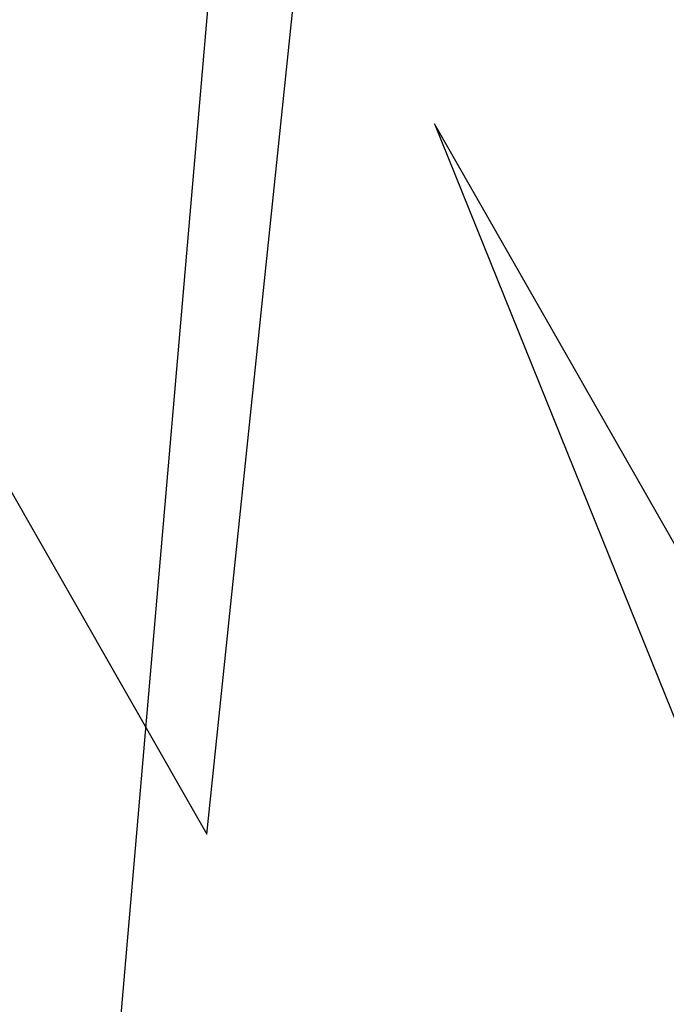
# Model space of a CAD drawing. Header units: millimetres. Extents: x 22 to 177, y -71 to 54.
# Tile 96 of 256: x 66.014 to 66.355, y -49.951 to -49.43. Entities that reach past the tile are written whole.
import ezdxf

# ---------------------------------------------------------------- set-up
doc = ezdxf.new("R2010")
doc.units = ezdxf.units.MM
doc.header["$LTSCALE"] = 25.4
doc.layers.get('0').update_dxf_attribs({"true_color": 0xff5454})

# ---------------------------------------------------------------- blocks, each defined once
blk = doc.blocks.new('PROFILE-IRIS-LED-20W-9004-9005-9006-9007.STL#2')
at = {"color": 18, "true_color": 0x000000}
mesh = blk.add_polyface(dxfattribs=at)
corners = [(66.6004, -45.17748, 12.56817), (65.68646, -49.11456, 16.75307), (66.11247, -49.86066, 15.70566), (66.17439, -44.43139, 13.61558)]
mesh.append_faces([[corners[k] for k in face] for face in [(0, 1, 2), (1, 0, 3)]], dxfattribs={"vtx0": -1, "color": 18})
mesh = blk.add_polyface(dxfattribs=at)
corners = [(66.32552, -46.96076, 10.67088), (65.59905, -51.08456, 14.63729), (65.92107, -51.64851, 13.84558), (66.00351, -46.3968, 11.46259)]
mesh.append_faces([[corners[k] for k in face] for face in [(0, 1, 2), (1, 0, 3)]], dxfattribs={"vtx0": -1, "color": 18})
at = {"color": 7, "true_color": 0xffffff}
mesh = blk.add_polyface(dxfattribs=at)
corners = [(68.14826, -49.25484, 45.37827), (66.87609, -48.88508, 41.10532), (68.99733, -50.74185, 43.29072), (66.02702, -47.39807, 43.19287)]
mesh.append_faces([[corners[k] for k in face] for face in [(0, 1, 2), (1, 0, 3)]], dxfattribs={"vtx0": -1, "color": 7})
at = {"color": 18, "true_color": 0x000000}
mesh = blk.add_polyface(dxfattribs=at)
corners = [(66.6772, -48.2642, 25.96865), (67.81331, -51.43267, 30.40148), (68.22999, -52.16242, 29.37702), (66.26052, -47.53445, 26.99311)]
mesh.append_faces([[corners[k] for k in face] for face in [(0, 1, 2), (1, 0, 3)]], dxfattribs={"vtx0": -1, "color": 18})
mesh = blk.add_polyface(dxfattribs=at)
corners = [(66.66891, -49.32324, 24.9651), (67.79128, -52.41292, 29.37702), (68.21788, -53.16005, 28.32817), (66.24231, -48.57611, 26.01395)]
mesh.append_faces([[corners[k] for k in face] for face in [(0, 1, 2), (1, 0, 3)]], dxfattribs={"vtx0": -1, "color": 18})
mesh = blk.add_polyface(dxfattribs=at)
corners = [(66.69791, -50.30005, 23.75953), (67.81023, -53.39281, 28.32817), (68.2754, -54.20747, 27.1845), (66.23275, -49.48539, 24.9032)]
mesh.append_faces([[corners[k] for k in face] for face in [(0, 1, 2), (1, 0, 3)]], dxfattribs={"vtx0": -1, "color": 18})

msp = doc.modelspace()

# ---------------------------------------------------------------- block references
at = {"color": 0}
msp.add_blockref('PROFILE-IRIS-LED-20W-9004-9005-9006-9007.STL#2', (0, 0), dxfattribs=at)

doc.saveas('drawing.dxf')
